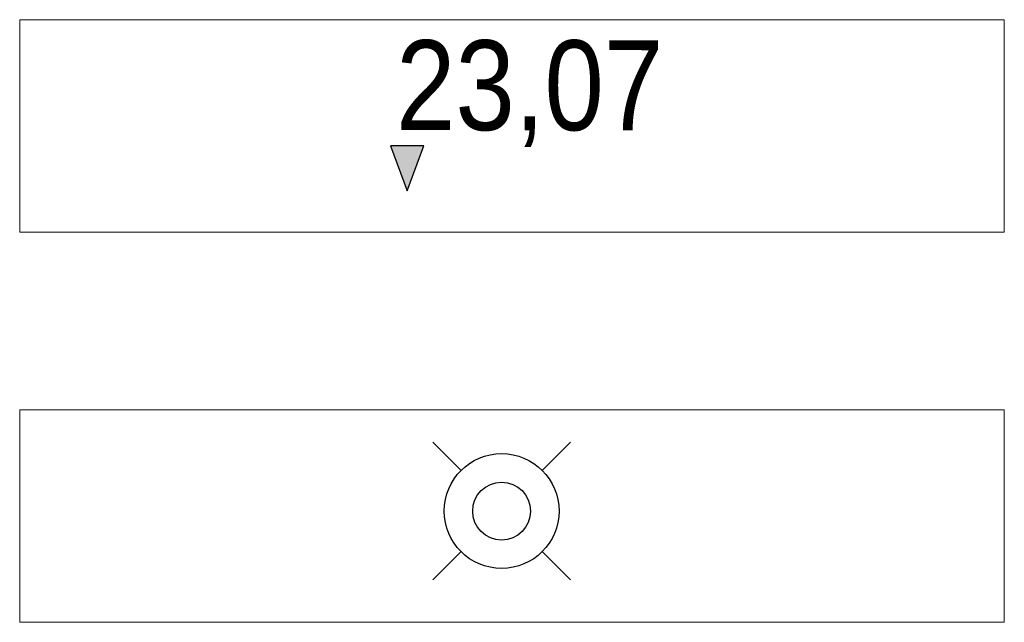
# Model space of a CAD drawing. Extents: x 5477758 to 5478338, y 5918274 to 5918502.
# Tile 145 of 155: x 5478299.21 to 5478307.42, y 5918385.09 to 5918390.12. Entities that reach past the tile are written whole.
import ezdxf

# ---------------------------------------------------------------- set-up
doc = ezdxf.new("R2010")
doc.units = 0
doc.layers.get('0').update_dxf_attribs({"linetype": 'CONTINUOUS', "lineweight": 13})
doc.layers.add('!D_rzędne', color=6, linetype='CONTINUOUS')
doc.layers.add('E_osw', color=5, linetype='CONTINUOUS', lineweight=30)
doc.styles.add('STYL_AUTOMATYCZNY_1', font='micross.ttf')

# ---------------------------------------------------------------- blocks, each defined once
blk = doc.blocks.new('G$C78CF4A41')
at = {"layer": '!D_rzędne', "linetype": 'Continuous', "lineweight": 13}
for points in [[(0, 0), (-0.2532, 0.3095), (-0.3236, 0.1891)], [(0, 0), (-0.3236, 0.1891), (-0.394, 0.0686)]]:
    blk.add_hatch(color=256, dxfattribs=at).paths.add_polyline_path(points)
blk.add_lwpolyline([(0, 0), (-0.2532, 0.3095), (-0.394, 0.0686), (0, 0)])
blk = doc.blocks.new('zw$6B5E')
at = {"layer": 'E_osw', "color": 5}
for p, q in [((0.363, 0.0406), (0.1284, 0.2753)), ((1.0402, 0.0406), (1.2749, 0.2753)), ((0.363, -0.6366), (0.1284, -0.8712)), ((1.0402, -0.6366), (1.2749, -0.8712))]:
    blk.add_line(p, q, dxfattribs=at)
for radius in [0.4788, 0.2415]:
    blk.add_circle((0.7016, -0.298), radius, dxfattribs=at)

msp = doc.modelspace()

# ---------------------------------------------------------------- linework, layer by layer
for points in [[(5478299.2084, 5918390.1173), (5478307.421, 5918390.1173), (5478307.421, 5918388.3451), (5478299.2084, 5918388.3451)], [(5478299.2084, 5918386.8636), (5478307.421, 5918386.8636), (5478307.421, 5918385.0914), (5478299.2084, 5918385.0914)]]:
    msp.add_lwpolyline(points, close=True)

# ---------------------------------------------------------------- block references
at = {"layer": '!D_rzędne', "rotation": 300.2967899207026}
msp.add_blockref('G$C78CF4A41', (5478302.4399, 5918388.6897), dxfattribs=at)
at = {"layer": 'E_osw'}
msp.add_blockref('zw$6B5E', (5478302.5265, 5918386.3172), dxfattribs=at)

# ---------------------------------------------------------------- texts
at = {"layer": '!D_rzędne', "linetype": 'Continuous', "lineweight": 13, "style": 'STYL_AUTOMATYCZNY_1', "width": 0.85}
msp.add_text('23,07', height=0.75, rotation=359.95107, dxfattribs=at).set_placement((5478302.3475, 5918389.1963))

doc.saveas('drawing.dxf')
